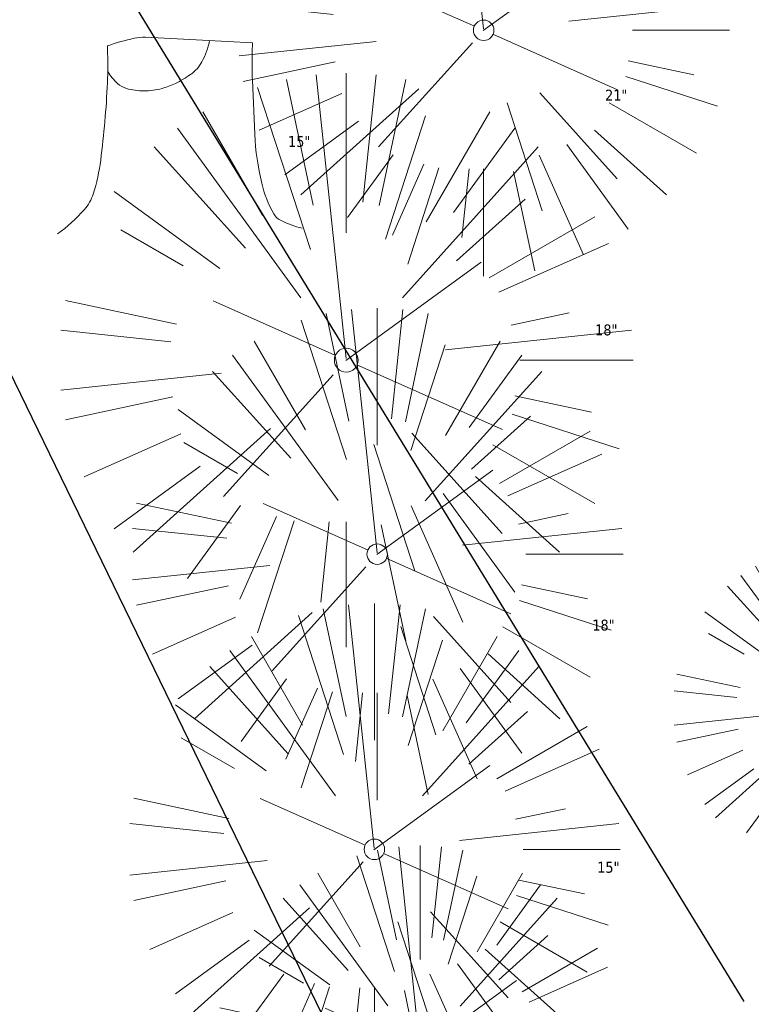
# Model space of a CAD drawing. Header units: feet. Extents: x 1134296 to 1140710, y 647902 to 651315.
# Tile 77 of 256: x 1134746 to 1134772, y 648224 to 648260. Entities that reach past the tile are written whole.
import ezdxf
from ezdxf.lldxf.tags import DXFTag

# ---------------------------------------------------------------- set-up
doc = ezdxf.new("R2010")
doc.units = ezdxf.units.FT
doc.header["$MEASUREMENT"] = 0
for name, color, linetype in [('C-PRKG-ASPH', 8, 'Continuous'), ('C-UTIL-WATER-MEP', 7, 'WATER (.5x)'), ('G-TEXT-ST02', 2, 'Continuous'), ('G-XREF', 7, 'Continuous')]:
    doc.layers.add(name, color=color, linetype=linetype)
doc.layers.add('V-SITE-VEGE', color=8, linetype='Continuous', lineweight=18)
doc.layers.add('V-SITE-VEGE-TEXT', color=8, linetype='Continuous', lineweight=18)
doc.styles.add('SEI-Dim & Leader', font='tahoma.ttf')
doc.styles.get("Standard").update_dxf_attribs({"font": 'arial.ttf'})
tags = doc.linetypes.add('WATER (.5x)', pattern='A,0.75,-0.2,["W",Standard,S=0.08,R=0,X=-0.1,Y=-0.04],-0.05', length=1).pattern_tags.tags
tags[6] = DXFTag(74, 10)

# ---------------------------------------------------------------- blocks, each defined once
blk = doc.blocks.new('V-SITE-VEGE-Coniferious Tree 2')
at = {"color": 0, "linetype": 'ByBlock'}
for p, q in [((0, 0.2219), (0, 0.5)), ((-0.0575, 0.2704), (-0.104, 0.4891)), ((-0.0003, 0.0026), (-0.0523, 0.4973)), ((0.0289, 0.2753), (0.0522, 0.4973)), ((0.0572, 0.2693), (0.1039, 0.4891)), ((-0.0626, 0.1926), (-0.1545, 0.4755)), ((-0.146, 0.2528), (-0.25, 0.433)), ((0.1391, 0.2411), (0.25, 0.433)), ((0.0685, 0.211), (0.1382, 0.4256)), ((-0.0791, 0.1089), (-0.2939, 0.4045)), ((0.1869, 0.2573), (0.2939, 0.4045)), ((-0.1757, 0.1951), (-0.3346, 0.3716)), ((0.0978, 0.1086), (0.3345, 0.3716)), ((-0.2201, 0.1599), (-0.4046, 0.2939)), ((0.192, 0.1729), (0.3116, 0.2806)), ((0.2488, 0.1436), (0.433, 0.25)), ((-0.2844, 0.1642), (-0.3931, 0.227)), ((0.2659, 0.1184), (0.4568, 0.2034)), ((-0.0009, -0.0007), (0.235, 0.1707)), ((-0.2961, 0.0629), (-0.4891, 0.1039)), ((-0.0199, 0.0089), (-0.2319, 0.1032)), ((0.2873, 0.0611), (0.3885, 0.0826)), ((-0.306, 0.0322), (-0.4973, 0.0523)), ((0.1731, 0.0182), (0.4972, 0.0523)), ((0.3025, 0), (0.5, 0)), ((0.0185, -0.0083), (0.272, -0.1211)), ((-0.2183, -0.0229), (-0.4973, -0.0523)), ((-0.023, -0.0255), (-0.2138, -0.2374)), ((-0.3022, -0.0642), (-0.4891, -0.1039)), ((0.2936, -0.0624), (0.4274, -0.0908)), ((0.2891, -0.094), (0.4755, -0.1545)), ((-0.132, -0.1189), (-0.3716, -0.3346)), ((-0.2881, -0.1283), (-0.4568, -0.2034)), ((0.1144, -0.1271), (0.2718, -0.3019)), ((0.0478, -0.1473), (0.1192, -0.3671)), ((0.2555, -0.1475), (0.433, -0.25)), ((-0.2545, -0.1849), (-0.4046, -0.2939)), ((0.2254, -0.2029), (0.3716, -0.3346)), ((0.1689, -0.2325), (0.2939, -0.4045)), ((-0.1843, -0.2536), (-0.2767, -0.3808)), ((0.1131, -0.2541), (0.2033, -0.4568)), ((-0.1214, -0.2725), (-0.1856, -0.4168)), ((-0.091, -0.2799), (-0.1545, -0.4755)), ((-0.0297, -0.2818), (-0.0443, -0.4216)), ((0, -0.2818), (0, -0.5)), ((0.061, -0.2873), (0.1039, -0.4891))]:
    blk.add_line(p, q, dxfattribs=at)
blk.add_circle((0, 0), 0.0208)
blk = doc.blocks.new('V-SITE-VEGE-Stump')
for points in [[(-0.07764, 0.15646, -0.027668), (-0.05342, 0.16336, -0.067978), (-0.04317, 0.16425), (0.00859, 0.16161), (0.05396, 0.15909)], [(0.01507, 0.16125, -0.082864), (0.00815, 0.14197, -0.111324), (-0.0021, 0.13056, -0.039313), (-0.01593, 0.12229, -0.049197), (-0.02798, 0.11773, -0.066002), (-0.04467, 0.11551, -0.070187), (-0.06035, 0.11773, -0.114859), (-0.06851, 0.12228, -0.075938), (-0.07734, 0.13317)], [(-0.12291, -0.0143, 0.052613), (-0.09863, 0.0077, 0.106195), (-0.09053, 0.02192, 0.044862), (-0.08375, 0.05274, 0.020074), (-0.07764, 0.12288, 0.011675), (-0.07732, 0.1364, 0.007866), (-0.07764, 0.15646)], [(0.05396, 0.15909, 0.004334), (0.05377, 0.13692, 0.008344), (0.05396, 0.1254), (0.05606, 0.07624, 0.046252), (0.06242, 0.03171, 0.069625), (0.07334, 0.00381, 0.149725), (0.07942, -0.00198, 0.058523), (0.09922, -0.00914)]]:
    blk.add_lwpolyline(points, format="xyb")
blk = doc.blocks.new('C_XBASE-PACTOLA_02403811')
at = {"layer": 'V-SITE-VEGE'}
for name, p, xscale, yscale, zscale in [('V-SITE-VEGE-Coniferious Tree 2', (1134762.523, 648259.941), 17.99978256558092, 17.99978256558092, 17.99978256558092), ('V-SITE-VEGE-Stump', (1134751.884, 648253.063), 40.31522404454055, 40.31522404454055, 40.31522404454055), ('V-SITE-VEGE-Coniferious Tree 2', (1134757.495, 648247.865), 20.99974632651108, 20.99974632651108, 20.99974632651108), ('V-SITE-VEGE-Coniferious Tree 2', (1134758.627, 648240.764), 17.99978256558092, 17.99978256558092, 17.99978256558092), ('V-SITE-VEGE-Coniferious Tree 2', (1134758.523, 648229.959), 17.99978256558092, 17.99978256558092, 17.99978256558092), ('V-SITE-VEGE-Coniferious Tree 2', (1134760.198, 648222.595), 14.99981880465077, 14.99981880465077, 14.99981880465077)]:
    blk.add_blockref(name, p, dxfattribs=dict(at, xscale=xscale, yscale=yscale, zscale=zscale))
at = {"layer": 'V-SITE-VEGE', "xscale": 11.99985504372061, "yscale": 11.99985504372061, "zscale": 11.99985504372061, "rotation": 8.537736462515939e-07}
blk.add_blockref('V-SITE-VEGE-Coniferious Tree 2', (1134775.467, 648235.13), dxfattribs=at)
at = {"layer": 'V-SITE-VEGE-TEXT', "char_height": 0.4, "attachment_point": 7, "style": 'SEI-Dim & Leader'}
for s, insert in [('21"', (1134766.966, 648257.365)), ('15"', (1134755.362, 648255.663)), ('18"', (1134766.602, 648248.764)), ('18"', (1134766.498, 648237.959)), ('15"', (1134766.677, 648229.095))]:
    blk.add_mtext(s, dxfattribs=dict(at, insert=insert))
blk = doc.blocks.new('C_PBASE-PACTOLA_02403811')
at = {"layer": 'C-UTIL-WATER-MEP'}
for p, q in [((1134772.06, 648224.392), (1134729.109, 648294.631)), ((1134757.621, 648221.857), (1134724.385, 648290.162))]:
    blk.add_line(p, q, dxfattribs=at)
blk = doc.blocks.new('C_PHTCH-PACTOLA_02403811')
at = {"layer": 'C-PRKG-ASPH'}
h = blk.add_hatch(dxfattribs=at)
h.set_pattern_fill('ANSI31', color=256, scale=10, angle=70)
edge = h.paths.add_edge_path(flags=16)
edge.add_arc((1135093.567, 648760.357), 542, 143.57036, 153.26644, ccw=False)
edge.add_arc((1135093.567, 648760.357), 542, 133.87428, 143.57036, ccw=False)
edge.add_line((1134717.919, 649151.064), (1134791.744, 649222.044))
edge.add_arc((1134924.815, 649083.638), 192, 124.33581, 133.87428, ccw=False)
edge.add_line((1134816.519, 649242.182), (1134837.543, 649256.543))
edge.add_arc((1134886.615, 649184.703), 87, 64.8666, 124.33581, ccw=False)
edge.add_line((1134923.566, 649263.466), (1134945.863, 649253.006))
edge.add_arc((1134736.897, 648807.587), 492, 56.45912, 64.8666, ccw=False)
edge.add_line((1135008.743, 649217.665), (1135070.902, 649176.459))
edge.add_arc((1135036.645, 649124.783), 62, -10.86803, 56.45912, ccw=False)
edge.add_line((1135097.533, 649113.093), (1135091.831, 649083.396))
edge.add_arc((1135001.481, 649100.742), 92, 337.84863, 349.13197, ccw=False)
edge.add_line((1135086.691, 649066.053), (1135029.435, 648925.412))
edge.add_arc((1134573.749, 649110.923), 492, 335.73595, 337.84863, ccw=False)
edge.add_line((1135022.287, 648908.739), (1134970.106, 648792.978))
edge.add_line((1134970.106, 648792.978), (1134955.071, 648759.623))
edge.add_arc((1134506.533, 648961.806), 492, 331.34656, 335.73595, ccw=False)
edge.add_line((1134938.281, 648725.887), (1134902.771, 648660.902))
edge.add_arc((1134778.161, 648728.993), 142, 305.95733, 331.34656, ccw=False)
edge.add_line((1134861.541, 648614.05), (1134757.484, 648538.566))
edge.add_arc((1134835.579, 648430.909), 133, 125.95733, 166.41717)
edge.add_arc((1134672.278, 648470.364), 35, 244.1086, 346.4172, ccw=False)
edge.add_arc((1134691.462, 648509.913), 78.956, 214.90552, 244.11685, ccw=False)
edge.add_line((1134626.71, 648464.732), (1134623.063, 648469.958))
edge.add_arc((1134821.506, 648608.465), 242, 191.11676, 214.9138, ccw=False)
edge.add_line((1134584.047, 648561.805), (1134566.404, 648651.593))
edge.add_arc((1135049.172, 648746.455), 492, 187.95193, 191.11676, ccw=False)
edge.add_line((1134561.903, 648678.391), (1134552.825, 648743.377))
edge.add_arc((1134842.018, 648783.773), 292, 166.39612, 187.95193, ccw=False)
edge.add_line((1134558.21, 648852.454), (1134566.773, 648887.84))
edge.add_arc((1135093.567, 648760.357), 542, 158.04784, 166.39612, ccw=False)
edge.add_arc((1135093.567, 648760.357), 542, 153.26644, 158.04784, ccw=False)
edge = h.paths.add_edge_path()
edge.add_line((1134664.934, 648091.019), (1134641.754, 648097.237))
edge.add_arc((1135131.442, 647965.879), 507, 154.11549, 164.98406, ccw=False)
edge.add_arc((1135131.442, 647965.879), 507, 153.4315, 154.11549, ccw=False)
edge.add_arc((1134241.514, 648410.91), 488, 333.4315, 338.63837)
edge.add_line((1134695.988, 648233.155), (1134704.112, 648253.926))
edge.add_arc((1134529.028, 648322.406), 188, 338.63837, 377.19547)
edge.add_arc((1134651.306, 648360.247), 60, 17.19547, 74.97266)
edge.add_line((1134666.863, 648418.195), (1134661.501, 648419.806))
edge.add_arc((1134691.489, 648509.945), 94.997, 223.94188, 251.59807, ccw=False)
edge.add_arc((1134691.536, 648509.984), 95.058, 214.9166, 223.93932, ccw=False)
edge.add_line((1134613.59, 648455.575), (1134609.943, 648460.8))
edge.add_arc((1134821.506, 648608.465), 258, 191.11676, 214.9138, ccw=False)
edge.add_line((1134568.347, 648558.72), (1134550.704, 648648.508))
edge.add_arc((1135049.172, 648746.455), 508, 187.95193, 191.11676, ccw=False)
edge.add_line((1134546.057, 648676.178), (1134536.979, 648741.164))
edge.add_arc((1134842.018, 648783.773), 308, 166.39612, 187.95193, ccw=False)
edge.add_line((1134542.659, 648856.217), (1134551.222, 648891.603))
edge.add_arc((1135093.567, 648760.357), 558, 163.92132, 166.39612, ccw=False)
edge.add_arc((1134538.177, 648920.438), 20, 343.9213, 402.7699)
edge.add_line((1134552.859, 648934.019), (1134533.446, 648955.005))
edge.add_arc((1135093.567, 648760.357), 592.978, 146.018742, 160.837099, ccw=False)
edge.add_line((1134601.857, 649091.786), (1134616.583, 649064.034))
edge.add_arc((1134621, 649066.378), 5, 207.9516, 327.0741)
edge.add_arc((1135093.567, 648760.357), 558, 133.87428, 147.07409, ccw=False)
edge.add_line((1134706.83, 649162.598), (1134780.655, 649233.578))
edge.add_arc((1134924.815, 649083.638), 208, 124.33581, 133.87428, ccw=False)
edge.add_line((1134807.494, 649255.394), (1134828.519, 649269.755))
edge.add_arc((1134886.615, 649184.703), 103, 64.8666, 124.33581, ccw=False)
edge.add_line((1134930.362, 649277.951), (1134952.658, 649267.491))
edge.add_arc((1134736.897, 648807.587), 508, 56.45912, 64.8666, ccw=False)
edge.add_line((1135017.583, 649231.001), (1135079.742, 649189.795))
edge.add_arc((1135036.645, 649124.783), 78, -10.86803, 56.45912, ccw=False)
edge.add_line((1135113.246, 649110.076), (1135107.544, 649080.379))
edge.add_arc((1135001.481, 649100.742), 108, 337.84863, 349.13197, ccw=False)
edge.add_line((1135101.51, 649060.02), (1135044.254, 648919.379))
edge.add_arc((1134573.749, 649110.923), 508, 335.73595, 337.84863, ccw=False)
edge.add_line((1135036.873, 648902.164), (1134969.657, 648753.048))
edge.add_arc((1134506.533, 648961.806), 508, 331.34656, 335.73595, ccw=False)
edge.add_line((1134952.322, 648718.215), (1134916.812, 648653.23))
edge.add_arc((1134778.161, 648728.993), 158, 305.95733, 331.34656, ccw=False)
edge.add_line((1134870.936, 648601.099), (1134766.879, 648525.615))
edge.add_arc((1134835.579, 648430.909), 117, 125.95733, 162.26486)
edge.add_arc((1134752.714, 648457.411), 30, 162.2649, 196.8024)
edge.add_arc((1134835.579, 648430.909), 113, 170.92173, 197.54767)
edge.add_line((1134727.837, 648396.84), (1134731.163, 648386.324))
edge.add_arc((1134529.028, 648322.406), 212, 11.34008, 17.54767, ccw=False)
edge.add_arc((1134529.056, 648322.404), 211.973, -20.64909, 11.34215, ccw=False)
edge.add_arc((1134759.869, 648235.315), 34.724, 159.1872, 239.4136)
edge.add_line((1134742.2, 648205.423), (1134709.513, 648185.696))
edge.add_line((1134709.513, 648185.696), (1134698.996, 648181.007))
edge.add_arc((1135131.442, 647965.879), 483, 153.55118, 164.98406)

msp = doc.modelspace()

# ---------------------------------------------------------------- block references
at = {"layer": 'G-TEXT-ST02'}
msp.add_blockref('C_PHTCH-PACTOLA_02403811', (0, 0), dxfattribs=at)

# ---------------------------------------------------------------- next in the draw order: block references
at = {"layer": 'G-XREF'}
msp.add_blockref('C_XBASE-PACTOLA_02403811', (0, 0), dxfattribs=at)

# ---------------------------------------------------------------- next in the draw order: block references
msp.add_blockref('C_PBASE-PACTOLA_02403811', (0, 0), dxfattribs=at)

doc.saveas('drawing.dxf')
